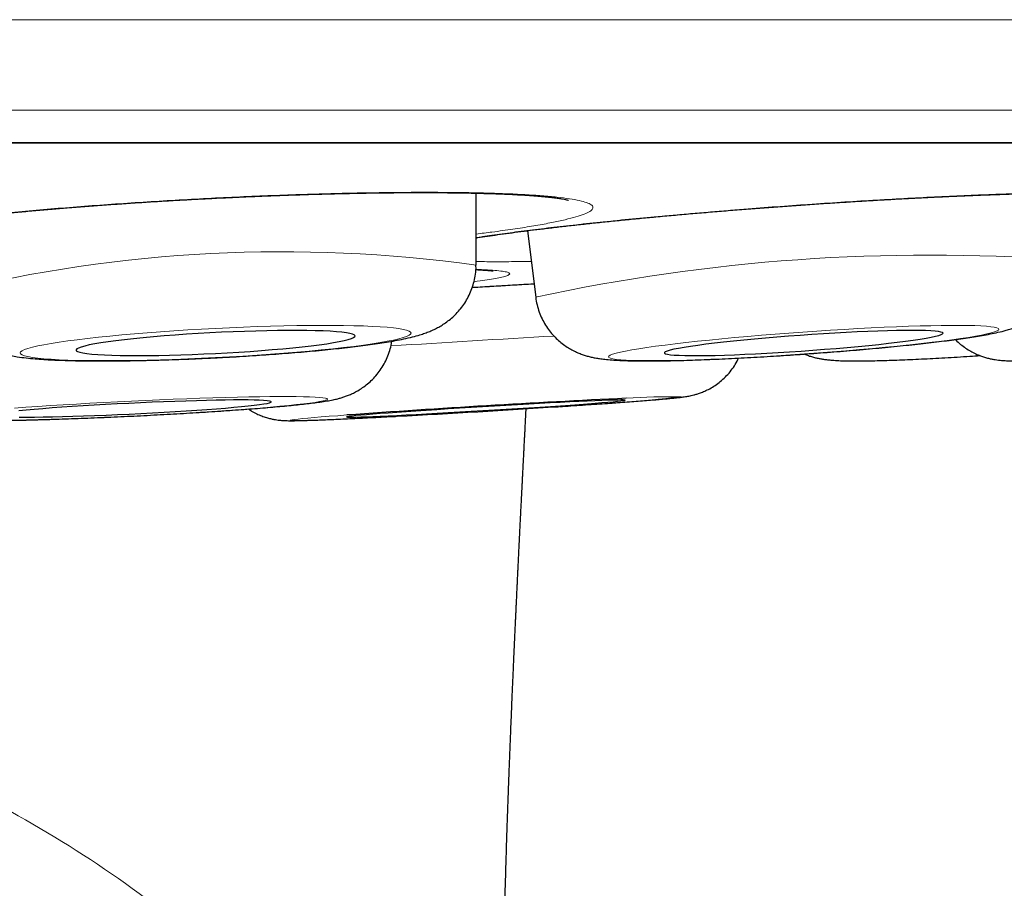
# Model space of a CAD drawing. Header units: millimetres. Extents: x 8 to 869, y 12 to 834.
# Tile 17 of 216: x 360.08 to 364.4, y 397.74 to 401.55. Entities that reach past the tile are written whole.
import ezdxf

# ---------------------------------------------------------------- set-up
doc = ezdxf.new("R2010")
doc.units = ezdxf.units.MM

msp = doc.modelspace()

# ---------------------------------------------------------------- linework, layer by layer
at = {"color": 252, "linetype": 'Continuous', "lineweight": 0}
msp.add_line((337.5933, 401.0097), (370.9889, 401.0097), dxfattribs=at)
at = {"color": 7, "linetype": 'Continuous', "lineweight": 30}
for p, q in [((337.6236, 401.0073), (370.9585, 401.0073)), ((362.085, 400.4711), (362.0855, 400.7871)), ((362.3106, 400.6224), (362.3467, 400.3306))]:
    msp.add_line(p, q, dxfattribs=at)
at = {"color": 252, "linetype": 'Continuous', "lineweight": 0, "flags": 128}
for points in [[(360.9423, 400.0653), (361.0035, 400.0686), (361.0644, 400.0722), (361.1247, 400.076), (361.184, 400.0802), (361.2421, 400.0846), (361.2987, 400.0892), (361.3535, 400.094), (361.4061, 400.099), (361.4564, 400.1042), (361.5041, 400.1094), (361.5489, 400.1148), (361.5907, 400.1203), (361.6291, 400.1258), (361.664, 400.1313), (361.6953, 400.1368), (361.7227, 400.1423), (361.7461, 400.1477), (361.7655, 400.153), (361.7806, 400.1582), (361.7915, 400.1633), (361.798, 400.1682), (361.8002, 400.1728), (361.798, 400.1773), (361.7915, 400.1815), (361.7806, 400.1855), (361.7655, 400.1891), (361.7461, 400.1925), (361.7227, 400.1955), (361.6953, 400.1982), (361.664, 400.2006), (361.6291, 400.2025), (361.5907, 400.2042), (361.5489, 400.2054), (361.5041, 400.2062), (361.4564, 400.2067), (361.4061, 400.2067), (361.3535, 400.2064), (361.2987, 400.2057), (361.2421, 400.2046), (361.184, 400.2031), (361.1247, 400.2012), (361.0644, 400.1989), (361.0035, 400.1963), (360.9423, 400.1934), (360.8811, 400.1901), (360.8202, 400.1866), (360.76, 400.1827), (360.7006, 400.1786), (360.6425, 400.1742), (360.586, 400.1696), (360.5312, 400.1647), (360.4785, 400.1597), (360.4282, 400.1546), (360.3805, 400.1493), (360.3357, 400.1439), (360.294, 400.1384), (360.2556, 400.1329), (360.2206, 400.1274), (360.1894, 400.1219), (360.162, 400.1164), (360.1386, 400.111), (360.1192, 400.1057), (360.1041, 400.1005), (360.0932, 400.0954), (360.0866, 400.0906), (360.0845, 400.0859), (360.0866, 400.0814), (360.0932, 400.0772), (360.1041, 400.0733), (360.1192, 400.0696), (360.1386, 400.0662), (360.162, 400.0632), (360.1894, 400.0605), (360.2206, 400.0582), (360.2556, 400.0562), (360.294, 400.0546), (360.3357, 400.0533), (360.3805, 400.0525), (360.4282, 400.052), (360.4785, 400.052), (360.5312, 400.0523), (360.586, 400.0531), (360.6425, 400.0542), (360.7006, 400.0557), (360.76, 400.0575), (360.8202, 400.0598), (360.8811, 400.0624), (360.9423, 400.0653)], [(364.3792, 400.19), (364.3768, 400.1933), (364.37, 400.1962), (364.3589, 400.1988), (364.3435, 400.2011), (364.324, 400.203), (364.3003, 400.2045), (364.2727, 400.2056), (364.2413, 400.2064), (364.2062, 400.2067), (364.1677, 400.2067), (364.1258, 400.2063), (364.0809, 400.2054), (364.0331, 400.2042), (363.9827, 400.2026), (363.93, 400.2007), (363.8752, 400.1983), (363.8186, 400.1957), (363.7605, 400.1926), (363.7012, 400.1893), (363.6409, 400.1856), (363.5801, 400.1817), (363.5189, 400.1775), (363.4578, 400.1731), (363.397, 400.1684), (363.3369, 400.1635), (363.2777, 400.1585), (363.2197, 400.1533), (363.1633, 400.148), (363.1087, 400.1426), (363.0562, 400.1371), (363.0061, 400.1316), (362.9587, 400.1261), (362.9141, 400.1205), (362.8726, 400.1151), (362.8344, 400.1097), (362.7997, 400.1044), (362.7687, 400.0992), (362.7415, 400.0942), (362.7183, 400.0894), (362.6993, 400.0848), (362.6844, 400.0804), (362.6738, 400.0762), (362.6675, 400.0723), (362.6655, 400.0688), (362.6679, 400.0655), (362.6747, 400.0625), (362.6858, 400.0599), (362.7012, 400.0576), (362.7207, 400.0558), (362.7444, 400.0542), (362.772, 400.0531), (362.8034, 400.0523), (362.8385, 400.052), (362.877, 400.052), (362.9189, 400.0525), (362.9638, 400.0533), (363.0116, 400.0545), (363.062, 400.0561), (363.1147, 400.0581), (363.1695, 400.0604), (363.2261, 400.0631), (363.2842, 400.0661), (363.3435, 400.0694), (363.4038, 400.0731), (363.4646, 400.077), (363.5258, 400.0812), (363.5869, 400.0857), (363.6477, 400.0903), (363.7078, 400.0952), (363.767, 400.1003), (363.825, 400.1054), (363.8814, 400.1108), (363.936, 400.1162), (363.9885, 400.1216), (364.0386, 400.1271), (364.086, 400.1327), (364.1306, 400.1382), (364.1721, 400.1436), (364.2103, 400.149), (364.245, 400.1543), (364.276, 400.1595), (364.3032, 400.1645), (364.3264, 400.1693), (364.3454, 400.174), (364.3603, 400.1784), (364.371, 400.1825), (364.3773, 400.1864), (364.3792, 400.19)], [(361.4333, 399.8831), (361.431, 399.8853), (361.4244, 399.8874), (361.4134, 399.8891), (361.3981, 399.8907), (361.3787, 399.892), (361.3552, 399.893), (361.3276, 399.8938), (361.2963, 399.8943), (361.2613, 399.8946), (361.2227, 399.8945), (361.1809, 399.8942), (361.136, 399.8937), (361.0883, 399.8929), (361.0379, 399.8918), (360.9852, 399.8904), (360.9303, 399.8889), (360.8737, 399.887), (360.8156, 399.885), (360.7562, 399.8827), (360.6959, 399.8802), (360.635, 399.8775), (360.5738, 399.8747), (360.5126, 399.8716), (360.4517, 399.8684), (360.3914, 399.8651), (360.3321, 399.8617), (360.274, 399.8581), (360.2175, 399.8545), (360.1628, 399.8508), (360.1102, 399.8471), (360.0599, 399.8433)], [(360.0625, 399.7907), (360.1128, 399.7918), (360.1656, 399.7931), (360.2204, 399.7947), (360.277, 399.7965), (360.3352, 399.7986), (360.3945, 399.8009), (360.4548, 399.8033), (360.5157, 399.806), (360.5769, 399.8089), (360.6382, 399.8119), (360.699, 399.8151), (360.7593, 399.8184), (360.8186, 399.8219), (360.8767, 399.8254), (360.9332, 399.829), (360.9879, 399.8327), (361.0406, 399.8364), (361.0908, 399.8402), (361.1384, 399.844), (361.1832, 399.8477), (361.2248, 399.8515), (361.2632, 399.8551), (361.298, 399.8588), (361.3292, 399.8623), (361.3565, 399.8657), (361.3798, 399.869), (361.399, 399.8722), (361.4141, 399.8752), (361.4248, 399.878), (361.4313, 399.8806), (361.4333, 399.8831)], [(361.5189, 399.8135), (361.479, 399.8105), (361.4406, 399.8076), (361.4058, 399.8048), (361.3746, 399.8022), (361.3472, 399.7998), (361.3238, 399.7976), (361.3046, 399.7957), (361.2895, 399.7939), (361.2786, 399.7925), (361.2722, 399.7912), (361.27, 399.7903), (361.2723, 399.7896), (361.2788, 399.7891), (361.2898, 399.789), (361.305, 399.7891), (361.3243, 399.7894), (361.3478, 399.7901), (361.3752, 399.791), (361.4065, 399.7921), (361.4415, 399.7935), (361.4799, 399.7952), (361.5217, 399.7971), (361.5665, 399.7992), (361.6142, 399.8015), (361.6645, 399.8041), (361.7171, 399.8068), (361.7394, 399.808)]]:
    msp.add_lwpolyline(points, dxfattribs=at)
at = {"color": 7, "linetype": 'Continuous', "lineweight": 30, "flags": 128}
for points in [[(360.9423, 400.0837), (360.9936, 400.0864), (361.0444, 400.0895), (361.0946, 400.0928), (361.1436, 400.0964), (361.1913, 400.1002), (361.2372, 400.1043), (361.2811, 400.1085), (361.3226, 400.1128), (361.3614, 400.1173), (361.3973, 400.1218), (361.4299, 400.1265), (361.4592, 400.1311), (361.4848, 400.1357), (361.5067, 400.1403), (361.5245, 400.1448), (361.5383, 400.1491), (361.5479, 400.1534), (361.5533, 400.1575), (361.5544, 400.1613), (361.5511, 400.165), (361.5436, 400.1684), (361.5319, 400.1715), (361.5161, 400.1744), (361.4962, 400.1769), (361.4725, 400.1791), (361.445, 400.1809), (361.414, 400.1824), (361.3797, 400.1835), (361.3423, 400.1842), (361.3021, 400.1846), (361.2594, 400.1845), (361.2145, 400.1841), (361.1677, 400.1833), (361.1193, 400.1821), (361.0696, 400.1805), (361.0191, 400.1786), (360.968, 400.1763), (360.9167, 400.1737), (360.8656, 400.1708), (360.8151, 400.1676), (360.7654, 400.1641), (360.717, 400.1604), (360.6701, 400.1565), (360.6252, 400.1524), (360.5825, 400.1481), (360.5423, 400.1437), (360.505, 400.1392), (360.4707, 400.1346), (360.4397, 400.13), (360.4122, 400.1253), (360.3884, 400.1207), (360.3686, 400.1162), (360.3527, 400.1118), (360.341, 400.1074), (360.3335, 400.1033), (360.3303, 400.0993), (360.3314, 400.0955), (360.3367, 400.092), (360.3464, 400.0887), (360.3601, 400.0857), (360.378, 400.0831), (360.3998, 400.0807), (360.4255, 400.0787), (360.4547, 400.077), (360.4874, 400.0757), (360.5233, 400.0748), (360.5621, 400.0743), (360.6036, 400.0741), (360.6474, 400.0744), (360.6933, 400.075), (360.741, 400.076), (360.7901, 400.0774), (360.8402, 400.0791), (360.8911, 400.0812), (360.9423, 400.0837)], [(364.1338, 400.1726), (364.1314, 400.1753), (364.1248, 400.1777), (364.114, 400.1798), (364.099, 400.1815), (364.0799, 400.1828), (364.057, 400.1838), (364.0303, 400.1844), (364, 400.1846), (363.9664, 400.1844), (363.9297, 400.1838), (363.8901, 400.1829), (363.8479, 400.1815), (363.8035, 400.1798), (363.757, 400.1778), (363.709, 400.1754), (363.6596, 400.1727), (363.6093, 400.1697), (363.5583, 400.1664), (363.5071, 400.1628), (363.456, 400.159), (363.4054, 400.155), (363.3556, 400.1508), (363.307, 400.1465), (363.2598, 400.142), (363.2145, 400.1375), (363.1714, 400.1329), (363.1308, 400.1283), (363.0928, 400.1236), (363.0579, 400.1191), (363.0263, 400.1146), (362.9981, 400.1102), (362.9736, 400.1059), (362.953, 400.1018), (362.9363, 400.0979), (362.9238, 400.0942), (362.9155, 400.0908), (362.9114, 400.0876), (362.9116, 400.0847), (362.9161, 400.0821), (362.9248, 400.0799), (362.9377, 400.078), (362.9548, 400.0765), (362.9758, 400.0754), (363.0006, 400.0746), (363.0291, 400.0742), (363.0611, 400.0742), (363.0963, 400.0746), (363.1345, 400.0753), (363.1754, 400.0765), (363.2188, 400.078), (363.2642, 400.0799), (363.3115, 400.0821), (363.3603, 400.0846), (363.4102, 400.0875), (363.4609, 400.0907), (363.512, 400.0941), (363.5632, 400.0978), (363.6141, 400.1017), (363.6643, 400.1058), (363.7136, 400.1101), (363.7615, 400.1145), (363.8078, 400.119), (363.852, 400.1235), (363.8939, 400.1282), (363.9333, 400.1328), (363.9697, 400.1374), (364.003, 400.1419), (364.033, 400.1464), (364.0593, 400.1507), (364.0819, 400.1549), (364.1006, 400.1589), (364.1152, 400.1627), (364.1256, 400.1663), (364.1318, 400.1696), (364.1338, 400.1726)], [(361.1876, 399.8713), (361.1854, 399.8731), (361.1788, 399.8748), (361.1681, 399.8762), (361.1532, 399.8773), (361.1342, 399.8783), (361.1113, 399.8789), (361.0847, 399.8793), (361.0545, 399.8795), (361.0209, 399.8793), (360.9842, 399.8789), (360.9446, 399.8783), (360.9025, 399.8774), (360.858, 399.8762), (360.8116, 399.8748), (360.7635, 399.8732), (360.7141, 399.8714), (360.6637, 399.8693), (360.6127, 399.867), (360.5614, 399.8646), (360.5102, 399.862), (360.4595, 399.8593), (360.4096, 399.8564), (360.3609, 399.8535), (360.3137, 399.8505), (360.2683, 399.8474), (360.225, 399.8442), (360.1842, 399.8411), (360.1462, 399.8379), (360.1112, 399.8348), (360.0794, 399.8317)], [(360.0807, 399.8041), (360.1126, 399.8041), (360.1478, 399.8044), (360.186, 399.8049), (360.2269, 399.8057), (360.2702, 399.8067), (360.3157, 399.808), (360.363, 399.8095), (360.4118, 399.8112), (360.4618, 399.8132), (360.5125, 399.8153), (360.5637, 399.8177), (360.6149, 399.8202), (360.6659, 399.8229), (360.7163, 399.8257), (360.7656, 399.8286), (360.8137, 399.8316), (360.86, 399.8346), (360.9044, 399.8378), (360.9464, 399.8409), (360.9859, 399.8441), (361.0224, 399.8472), (361.0559, 399.8503), (361.0859, 399.8533), (361.1124, 399.8563), (361.1351, 399.8592), (361.1539, 399.8619), (361.1686, 399.8645), (361.1792, 399.8669), (361.1855, 399.8692), (361.1876, 399.8713)], [(362.7393, 399.8785), (362.7371, 399.8791), (362.7306, 399.8794), (362.7199, 399.8794), (362.7051, 399.8792), (362.6862, 399.8787), (362.6634, 399.878), (362.6368, 399.877), (362.6066, 399.8758), (362.5731, 399.8743), (362.5365, 399.8726), (362.497, 399.8707), (362.4549, 399.8685), (362.4105, 399.8662), (362.3641, 399.8637), (362.316, 399.8611), (362.2667, 399.8583), (362.2163, 399.8554), (362.1654, 399.8524), (362.1141, 399.8494), (362.063, 399.8463), (362.0123, 399.8431), (361.9624, 399.84), (361.9137, 399.8368), (361.8665, 399.8337), (361.8211, 399.8307), (361.7779, 399.8277), (361.7371, 399.8248), (361.699, 399.822), (361.664, 399.8194), (361.6322, 399.817), (361.6039, 399.8147), (361.5792, 399.8126), (361.5584, 399.8107), (361.5416, 399.809), (361.5289, 399.8076), (361.5204, 399.8064), (361.5161, 399.8054), (361.5162, 399.8047), (361.5205, 399.8043), (361.5291, 399.8041), (361.5419, 399.8042), (361.5588, 399.8045), (361.5796, 399.8051), (361.6044, 399.806), (361.6328, 399.8071), (361.6646, 399.8085), (361.6997, 399.8101), (361.7378, 399.8119), (361.7787, 399.8139), (361.822, 399.8162), (361.8674, 399.8186), (361.9147, 399.8211), (361.9634, 399.8238), (362.0133, 399.8267), (362.064, 399.8296), (362.1151, 399.8326), (362.1664, 399.8357), (362.2173, 399.8389), (362.2677, 399.842), (362.317, 399.8452), (362.365, 399.8483), (362.4114, 399.8514), (362.4557, 399.8544), (362.4978, 399.8573), (362.5372, 399.8601), (362.5738, 399.8628), (362.6073, 399.8654), (362.6373, 399.8677), (362.6639, 399.8699), (362.6866, 399.8719), (362.7054, 399.8737), (362.7202, 399.8753), (362.7308, 399.8766), (362.7372, 399.8777), (362.7393, 399.8785)]]:
    msp.add_lwpolyline(points, dxfattribs=at)
at = {"color": 252, "linetype": 'Continuous', "lineweight": 0}
for centre, radius, start, end in [((361.236, 394.3673), 6.1626, 82.08178, 103.75376), ((364.072, 392.3687), 8.1467, 85.87514, 102.22702), ((367.0217, 318.3597), 81.929, 93.214442, 93.716426), ((362.0541, 408.1042), 8.2635, 272.72126, 276.46739), ((362.9413, 396.9527), 2.9409, 89.1498, 93.8397)]:
    msp.add_arc(centre, radius, start, end, dxfattribs=at)
at = {"color": 7, "linetype": 'Continuous', "lineweight": 30}
for centre, radius, start, end in [((365.2109, 348.4856), 51.4605, 92.74734, 94.11419), ((358.5805, 458.9234), 59.1998, 273.058739, 273.744243)]:
    msp.add_arc(centre, radius, start, end, dxfattribs=at)
at = {"color": 252, "linetype": 'Continuous', "lineweight": 0}
for points, knots in [([(354.2911, 401.5482), (354.3914, 401.5482), (354.592, 401.5482), (354.893, 401.5482), (355.1939, 401.5482), (355.5276, 401.5481), (355.8939, 401.5481), (356.2924, 401.5481), (356.6904, 401.5481), (357.0879, 401.5481), (357.4845, 401.5481), (357.8785, 401.5481), (358.2699, 401.5482), (358.6584, 401.5482), (359.0452, 401.5483), (359.4303, 401.5483), (359.8133, 401.5484), (360.1644, 401.5484), (360.484, 401.5484), (360.7729, 401.5484), (361.06, 401.5484), (361.3742, 401.5484), (361.7145, 401.5484), (362.0798, 401.5484), (362.4417, 401.5483), (362.7999, 401.5483), (363.1543, 401.5482), (363.4998, 401.5481), (363.8365, 401.5481), (364.1644, 401.548), (364.4881, 401.5479), (364.8073, 401.5479), (365.122, 401.5478), (365.4256, 401.5477), (365.7184, 401.5477), (366.0007, 401.5476), (366.2782, 401.5475), (366.5508, 401.5474), (366.8182, 401.5472), (367.0805, 401.547), (367.3373, 401.5468), (367.5745, 401.5466), (367.7929, 401.5464), (367.9934, 401.5462), (368.19, 401.546), (368.402, 401.5458), (368.6278, 401.5456), (368.8654, 401.5453), (369.0959, 401.545), (369.3192, 401.5447), (369.5351, 401.5444), (369.7407, 401.5441), (369.9361, 401.5438), (370.1215, 401.5434), (370.2997, 401.5431), (370.4704, 401.5427), (370.6335, 401.5423), (370.7778, 401.5419), (370.905, 401.5415), (371.0169, 401.5411), (371.1237, 401.5407), (371.2358, 401.5403), (371.3512, 401.5398), (371.4676, 401.5392), (371.5753, 401.5386), (371.6743, 401.5381), (371.7645, 401.5375), (371.8446, 401.5369), (371.9151, 401.5363), (371.9762, 401.5357), (372.029, 401.535), (372.0732, 401.5344), (372.109, 401.5338), (372.1339, 401.5332), (372.1504, 401.5326), (372.16, 401.532), (372.1644, 401.5316), (372.1639, 401.5313), (372.1637, 401.5312)], [0, 0, 0, 0, 0.010711, 0.021422, 0.032145, 0.042868, 0.057122, 0.071378, 0.085632, 0.099951, 0.114272, 0.128591, 0.14281, 0.157031, 0.17125, 0.185533, 0.199818, 0.214101, 0.225096, 0.236092, 0.247101, 0.25811, 0.272485, 0.286862, 0.301237, 0.315679, 0.330123, 0.344565, 0.358475, 0.372386, 0.386296, 0.400265, 0.414236, 0.428205, 0.441382, 0.454565, 0.467769, 0.480973, 0.4942, 0.507427, 0.520675, 0.53393, 0.544946, 0.555962, 0.566991, 0.57802, 0.59242, 0.606822, 0.621222, 0.635688, 0.650156, 0.664622, 0.678554, 0.692488, 0.70642, 0.720412, 0.734406, 0.748399, 0.759454, 0.770509, 0.781578, 0.792646, 0.807099, 0.821554, 0.836007, 0.850527, 0.865049, 0.879569, 0.893553, 0.90754, 0.921524, 0.935569, 0.949616, 0.963661, 0.974442, 0.985223, 0.996016, 1, 1, 1, 1]), ([(371.9216, 401.1572), (371.9217, 401.1571), (371.9223, 401.157), (371.9137, 401.1568), (371.8972, 401.1566), (371.8748, 401.1564), (371.8494, 401.1562), (371.8187, 401.156), (371.779, 401.1558), (371.7284, 401.1556), (371.6645, 401.1554), (371.5917, 401.1553), (371.5098, 401.1551), (371.4189, 401.1549), (371.3204, 401.1548), (371.2147, 401.1547), (371.1021, 401.1545), (370.9813, 401.1544), (370.8522, 401.1543), (370.7148, 401.1542), (370.5797, 401.1541), (370.449, 401.1539), (370.3244, 401.1538), (370.1948, 401.1537), (370.0468, 401.1536), (369.8784, 401.1534), (369.6878, 401.1533), (369.4891, 401.1532), (369.2823, 401.153), (369.0674, 401.1529), (368.8477, 401.1528), (368.6236, 401.1528), (368.3955, 401.1527), (368.1603, 401.1526), (367.9181, 401.1526), (367.6689, 401.1526), (367.4184, 401.1525), (367.167, 401.1525), (366.9152, 401.1524), (366.6577, 401.1524), (366.3943, 401.1523), (366.1251, 401.1523), (365.8501, 401.1522), (365.57, 401.1521), (365.3011, 401.1521), (365.0446, 401.152), (364.8013, 401.152), (364.5549, 401.152), (364.2798, 401.1519), (363.9752, 401.1519), (363.6398, 401.1519), (363.2992, 401.1519), (362.9534, 401.1519), (362.6027, 401.1519), (362.252, 401.152), (361.9017, 401.152), (361.5522, 401.152), (361.1987, 401.152), (360.8412, 401.152), (360.4801, 401.152), (360.1418, 401.152), (359.8271, 401.152), (359.5367, 401.152), (359.2446, 401.1519), (358.921, 401.1519), (358.5655, 401.1519), (358.1778, 401.1519), (357.7875, 401.1519), (357.3947, 401.1519), (356.9998, 401.1519), (356.6083, 401.152), (356.2206, 401.152), (355.8368, 401.152), (355.4518, 401.1521), (355.0656, 401.1521), (354.6784, 401.1521), (354.4202, 401.1521), (354.2911, 401.1521)], [0, 0, 0, 0, 0.004442, 0.019172, 0.033902, 0.044984, 0.056067, 0.067163, 0.078259, 0.092747, 0.107236, 0.121724, 0.136278, 0.150834, 0.165389, 0.179406, 0.193426, 0.207443, 0.221523, 0.235603, 0.249683, 0.260726, 0.271769, 0.282826, 0.293883, 0.308319, 0.322758, 0.337195, 0.351698, 0.366203, 0.380706, 0.394674, 0.408644, 0.422612, 0.43664, 0.45067, 0.464698, 0.477889, 0.49108, 0.504294, 0.517508, 0.530791, 0.544075, 0.557381, 0.570688, 0.581714, 0.592739, 0.603778, 0.614817, 0.629229, 0.643643, 0.658055, 0.672533, 0.687013, 0.701491, 0.715436, 0.729382, 0.743327, 0.757333, 0.771341, 0.785347, 0.796372, 0.807397, 0.818435, 0.829473, 0.843885, 0.858298, 0.87271, 0.887189, 0.901669, 0.916147, 0.930091, 0.944038, 0.957982, 0.971987, 0.985995, 1, 1, 1, 1]), ([(360.2847, 400.7232), (360.3289, 400.7267), (360.4174, 400.7337), (360.555, 400.7434), (360.6948, 400.7524), (360.8362, 400.7605), (360.9781, 400.7678), (361.1197, 400.7742), (361.2599, 400.7796), (361.3975, 400.784), (361.5316, 400.7873), (361.6615, 400.7896), (361.7862, 400.7909), (361.9046, 400.791), (362.0158, 400.7901), (362.1193, 400.7881), (362.2145, 400.785), (362.3003, 400.7809), (362.376, 400.7758), (362.4415, 400.7696), (362.4964, 400.7626), (362.54, 400.7547), (362.5717, 400.746), (362.5918, 400.7364), (362.6001, 400.7262), (362.5966, 400.7154), (362.5808, 400.704), (362.5532, 400.6922), (362.5141, 400.68), (362.4638, 400.6675), (362.4022, 400.6547), (362.3301, 400.6419), (362.2478, 400.629), (362.1664, 400.6175), (362.1088, 400.6104), (362.0852, 400.6075)], [0, 0, 0, 0, 0.03053, 0.061169, 0.091808, 0.122339, 0.152869, 0.183508, 0.214147, 0.244677, 0.275207, 0.305846, 0.336486, 0.367016, 0.397546, 0.428185, 0.458824, 0.489354, 0.519884, 0.550523, 0.581163, 0.611693, 0.642223, 0.672862, 0.703501, 0.734031, 0.764561, 0.7952, 0.82584, 0.85637, 0.8869, 0.917539, 0.948178, 0.978708, 1, 1, 1, 1]), ([(362.8681, 400.6833), (362.9123, 400.6874), (363.001, 400.6955), (363.1388, 400.7072), (363.2786, 400.7185), (363.4199, 400.7291), (363.5616, 400.7391), (363.703, 400.7484), (363.8428, 400.757), (363.98, 400.7647), (364.1136, 400.7714), (364.2428, 400.7773), (364.3668, 400.7821), (364.4844, 400.786), (364.5948, 400.7887), (364.6974, 400.7904), (364.7915, 400.7911), (364.8763, 400.7907), (364.951, 400.7891), (365.0154, 400.7865), (365.0691, 400.7829), (365.1115, 400.7782), (365.1422, 400.7725), (365.1611, 400.7659), (365.1683, 400.7584), (365.1635, 400.75), (365.1466, 400.7408), (365.1179, 400.7309), (365.0778, 400.7204), (365.0265, 400.7092), (364.9639, 400.6976), (364.8909, 400.6855), (364.8077, 400.6731), (364.7292, 400.6622), (364.6751, 400.6555), (364.6551, 400.653)], [0, 0, 0, 0, 0.030634, 0.061377, 0.092121, 0.122755, 0.153389, 0.184132, 0.214876, 0.24551, 0.276144, 0.306887, 0.337631, 0.368265, 0.398899, 0.429642, 0.460386, 0.49102, 0.521654, 0.552397, 0.58314, 0.613774, 0.644408, 0.675152, 0.705895, 0.736529, 0.767163, 0.797907, 0.82865, 0.859284, 0.889918, 0.920662, 0.951405, 0.982039, 1, 1, 1, 1]), ([(359.7568, 400.4883), (359.7344, 400.4888), (359.6777, 400.49), (359.5965, 400.493), (359.5128, 400.4974), (359.4394, 400.5027), (359.3766, 400.5091), (359.3247, 400.5164), (359.284, 400.5245), (359.2549, 400.5334), (359.2378, 400.5431), (359.2326, 400.5535), (359.2393, 400.5645), (359.2577, 400.5759), (359.2883, 400.5879), (359.3304, 400.6002), (359.3836, 400.6128), (359.4476, 400.6255), (359.5223, 400.6384), (359.6069, 400.6512), (359.7007, 400.664), (359.803, 400.6766), (359.9134, 400.6889), (360.0311, 400.7008), (360.1546, 400.7124), (360.2414, 400.7196), (360.2847, 400.7232)], [0, 0, 0, 0, 0.0276382, 0.0699886, 0.1123391, 0.1545388, 0.1967385, 0.2390889, 0.2814394, 0.3236391, 0.3658388, 0.4081892, 0.4505397, 0.4927394, 0.5349391, 0.5772896, 0.61964, 0.6618397, 0.7040394, 0.7463899, 0.7887404, 0.8309401, 0.8731297, 0.91547, 0.9578104, 1, 1, 1, 1]), ([(362.0852, 400.5918), (362.0911, 400.5927), (362.122, 400.5977), (362.1876, 400.6071), (362.2815, 400.6198), (362.3847, 400.6326), (362.4956, 400.6454), (362.6138, 400.6583), (362.7377, 400.671), (362.8247, 400.6792), (362.8681, 400.6833)], [0, 0, 0, 0, 0.03297, 0.171351, 0.309731, 0.447619, 0.585468, 0.723809, 0.862151, 1, 1, 1, 1]), ([(362.3272, 400.4876), (362.302, 400.4872), (362.2429, 400.4863), (362.1615, 400.486), (362.1098, 400.4866), (362.085, 400.4868)], [0, 0, 0, 0, 0.278256, 0.653833, 1, 1, 1, 1]), ([(362.0839, 400.4526), (362.0925, 400.4523), (362.1212, 400.4513), (362.1584, 400.4489), (362.1955, 400.4454), (362.2202, 400.4412), (362.233, 400.4364), (362.2338, 400.4309), (362.2229, 400.425), (362.2013, 400.4188), (362.1715, 400.4127), (362.1349, 400.4066), (362.1034, 400.4019), (362.0809, 400.399), (362.076, 400.3984)], [0, 0, 0, 0, 0.042186, 0.140824, 0.239462, 0.337749, 0.436035, 0.534673, 0.633311, 0.731598, 0.813505, 0.895514, 0.977422, 1, 1, 1, 1]), ([(362.0686, 400.3736), (362.0765, 400.3741), (362.1315, 400.3774), (362.2223, 400.3828), (362.3042, 400.3876), (362.3394, 400.3896)], [0, 0, 0, 0, 0.087413, 0.608076, 1, 1, 1, 1]), ([(362.1714, 395.3116), (362.1219, 395.5036), (362.0231, 395.8874), (361.7731, 396.4293), (361.4443, 396.9258), (361.0436, 397.3666), (360.5842, 397.7456), (360.0814, 398.064), (359.5473, 398.3261), (358.8807, 398.5795), (358.076, 398.7951), (357.1378, 398.9521), (356.1912, 399.0469), (355.2416, 399.0966), (354.6079, 399.1053), (354.2911, 399.1053), (354.2911, 399.1053)], [0, 0, 0, 0, 0.062509, 0.12494, 0.187376, 0.249869, 0.312328, 0.37485, 0.437357, 0.499864, 0.599758, 0.699823, 0.79994, 0.899967, 0.999997, 1, 1, 1, 1]), ([(354.2911, 398.3005), (354.4042, 398.3002), (354.6304, 398.2997), (354.9698, 398.2945), (355.3091, 398.2858), (355.6485, 398.2726), (355.9878, 398.2547), (356.326, 398.2313), (356.6643, 398.2018), (357.0024, 398.1655), (357.3425, 398.1214), (357.6831, 398.0683), (358.0239, 398.0051), (358.3511, 397.9335), (358.6643, 397.8538), (358.9435, 397.7716), (359.2003, 397.6856), (359.422, 397.6022), (359.6409, 397.5107), (359.8441, 397.416), (360.0434, 397.3119), (360.2147, 397.2123), (360.3701, 397.1123), (360.5108, 397.0131), (360.6471, 396.907), (360.7685, 396.8021), (360.8786, 396.697), (360.9779, 396.5928), (361.0751, 396.4797), (361.1662, 396.3615), (361.2483, 396.2418), (361.3276, 396.1117), (361.4025, 395.9708), (361.4727, 395.8149), (361.5338, 395.6555), (361.5665, 395.5469), (361.5829, 395.4926)], [0, 0, 0, 0, 0.040416, 0.080846, 0.121318, 0.161803, 0.202387, 0.242986, 0.283299, 0.324163, 0.365049, 0.406495, 0.448036, 0.489619, 0.52691, 0.564199, 0.594155, 0.624109, 0.649149, 0.679169, 0.704359, 0.729547, 0.749972, 0.770395, 0.79105, 0.811703, 0.827765, 0.845571, 0.863375, 0.881414, 0.899452, 0.915993, 0.936887, 0.957782, 0.978891, 1, 1, 1, 1])]:
    msp.add_open_spline(points, degree=3, knots=knots, dxfattribs=at)
at = {"color": 7, "linetype": 'Continuous', "lineweight": 30}
for points, knots in [([(359.3402, 400.5952), (359.3402, 400.5952), (359.3398, 400.595), (359.3416, 400.5958), (359.346, 400.5974), (359.3545, 400.6002), (359.3668, 400.6038), (359.3833, 400.6082), (359.4038, 400.6131), (359.4287, 400.6185), (359.4577, 400.6243), (359.4913, 400.6306), (359.5289, 400.6371), (359.5704, 400.6438), (359.6155, 400.6506), (359.6641, 400.6574), (359.7158, 400.6643), (359.7704, 400.6712), (359.8279, 400.6781), (359.8881, 400.6849), (359.951, 400.6916), (360.0163, 400.6983), (360.0838, 400.7048), (360.1535, 400.7112), (360.2228, 400.7172), (360.2823, 400.7222), (360.3426, 400.727), (360.4059, 400.7319), (360.4823, 400.7375), (360.5596, 400.7428), (360.6378, 400.748), (360.7167, 400.7528), (360.7962, 400.7574), (360.8761, 400.7618), (360.9561, 400.7659), (361.0358, 400.7696), (361.1152, 400.7731), (361.1942, 400.7763), (361.2728, 400.7791), (361.3505, 400.7817), (361.4272, 400.7839), (361.5025, 400.7857), (361.5759, 400.7872), (361.6471, 400.7884), (361.7163, 400.7892), (361.7838, 400.7897), (361.8496, 400.7898), (361.9137, 400.7896), (361.9757, 400.7891), (362.0354, 400.7882), (362.0924, 400.787), (362.1466, 400.7854), (362.1976, 400.7836), (362.2452, 400.7815), (362.2891, 400.7791), (362.3291, 400.7764), (362.3651, 400.7736), (362.3967, 400.7707), (362.4237, 400.7676), (362.4464, 400.7646), (362.4642, 400.7618), (362.4772, 400.7593), (362.4857, 400.7575), (362.4905, 400.7562), (362.4909, 400.756), (362.4911, 400.756)], [0, 0, 0, 0, 0.00002, 0.00992, 0.020857, 0.032836, 0.045786, 0.059583, 0.074065, 0.088628, 0.104293, 0.120427, 0.13693, 0.15371, 0.170687, 0.187796, 0.204984, 0.222202, 0.239377, 0.256736, 0.27412, 0.29153, 0.308972, 0.326451, 0.343973, 0.359917, 0.369172, 0.386696, 0.404195, 0.42169, 0.439192, 0.456708, 0.474246, 0.491815, 0.509419, 0.526943, 0.544427, 0.561976, 0.579567, 0.597173, 0.614761, 0.632303, 0.649772, 0.667008, 0.684114, 0.701356, 0.71872, 0.736184, 0.753724, 0.771312, 0.788912, 0.806478, 0.823966, 0.841333, 0.858529, 0.875497, 0.892175, 0.908488, 0.924343, 0.939635, 0.95493, 0.967968, 0.980102, 0.991215, 1, 1, 1, 1]), ([(362.0852, 400.5905), (362.0878, 400.5909), (362.1033, 400.5934), (362.1351, 400.5983), (362.1806, 400.605), (362.2297, 400.6118), (362.2819, 400.6188), (362.3369, 400.6258), (362.3948, 400.6329), (362.4553, 400.6401), (362.5185, 400.6472), (362.584, 400.6544), (362.6517, 400.6615), (362.7215, 400.6686), (362.792, 400.6756), (362.8431, 400.6804), (362.8831, 400.6842), (362.9246, 400.688), (362.9883, 400.6938), (363.0649, 400.7004), (363.1425, 400.707), (363.221, 400.7133), (363.3, 400.7196), (363.3797, 400.7256), (363.4597, 400.7314), (363.5397, 400.7371), (363.6195, 400.7425), (363.6989, 400.7476), (363.7779, 400.7525), (363.8564, 400.7572), (363.9341, 400.7616), (364.0107, 400.7657), (364.0859, 400.7695), (364.1592, 400.7729), (364.2303, 400.7761), (364.2994, 400.7789), (364.3667, 400.7814), (364.4324, 400.7835), (364.4963, 400.7854), (364.5581, 400.7869), (364.6176, 400.7881), (364.6745, 400.789), (364.7286, 400.7896), (364.7795, 400.7898), (364.827, 400.7896), (364.871, 400.7892), (364.9111, 400.7884), (364.9472, 400.7873), (364.9791, 400.786), (365.0064, 400.7845), (365.0295, 400.7828), (365.0477, 400.7811), (365.0611, 400.7795), (365.0698, 400.7782), (365.0749, 400.7773), (365.0753, 400.7772), (365.0756, 400.7771)], [0, 0, 0, 0, 0.003972, 0.023383, 0.042989, 0.062721, 0.082521, 0.102341, 0.122088, 0.142032, 0.161993, 0.181974, 0.201982, 0.222024, 0.242109, 0.261156, 0.264039, 0.274643, 0.294725, 0.314776, 0.334822, 0.354873, 0.37494, 0.395031, 0.415156, 0.435321, 0.455394, 0.475422, 0.495523, 0.515673, 0.535842, 0.555992, 0.576092, 0.596112, 0.615882, 0.635486, 0.655251, 0.675158, 0.695184, 0.715304, 0.735486, 0.755694, 0.775875, 0.795985, 0.815973, 0.835787, 0.855369, 0.874651, 0.893551, 0.911969, 0.929783, 0.947643, 0.962844, 0.97693, 0.989714, 1, 1, 1, 1]), ([(362.347, 400.3306), (362.3473, 400.3277), (362.3485, 400.3136), (362.3543, 400.289), (362.3644, 400.2577), (362.3777, 400.2285), (362.3935, 400.2014), (362.4115, 400.1768), (362.4312, 400.1547), (362.4521, 400.1354), (362.4737, 400.1187), (362.4953, 400.1049), (362.5164, 400.0936), (362.5365, 400.0846), (362.5556, 400.0775), (362.5737, 400.0719), (362.5913, 400.0674), (362.6093, 400.0637), (362.6288, 400.0605), (362.6526, 400.0574), (362.6815, 400.0549), (362.7149, 400.0529), (362.7503, 400.0517), (362.7875, 400.0509), (362.8271, 400.0507), (362.8697, 400.0508), (362.9142, 400.0514), (362.9606, 400.0523), (363.0089, 400.0536), (363.0592, 400.0553), (363.1111, 400.0573), (363.1647, 400.0596), (363.2196, 400.0622), (363.2758, 400.0651), (363.3329, 400.0683), (363.3907, 400.0718), (363.4491, 400.0755), (363.5078, 400.0795), (363.5666, 400.0837), (363.6251, 400.0881), (363.6832, 400.0927), (363.7407, 400.0974), (363.7972, 400.1024), (363.8526, 400.1074), (363.9067, 400.1126), (363.9592, 400.1179), (364.01, 400.1232), (364.0589, 400.1287), (364.1057, 400.1341), (364.1503, 400.1397), (364.1927, 400.1453), (364.2328, 400.1509), (364.2707, 400.1567), (364.3067, 400.1627), (364.3415, 400.1691), (364.3758, 400.1763), (364.4056, 400.1837), (364.4309, 400.1913), (364.4505, 400.1982), (364.4685, 400.2055), (364.4869, 400.2142), (364.506, 400.2246), (364.5259, 400.2373), (364.5464, 400.2527), (364.567, 400.2712), (364.587, 400.2927), (364.6055, 400.317), (364.6218, 400.3437), (364.6355, 400.3724), (364.6462, 400.4027), (364.6537, 400.4341), (364.6578, 400.4648), (364.6578, 400.4849), (364.6578, 400.4941)], [0, 0, 0, 0, 0.002667, 0.012908, 0.022912, 0.032696, 0.04227, 0.051635, 0.060786, 0.069706, 0.078365, 0.086727, 0.094783, 0.102599, 0.110352, 0.118285, 0.126704, 0.136087, 0.147136, 0.161093, 0.180955, 0.202535, 0.222263, 0.240912, 0.260575, 0.279545, 0.2981, 0.316395, 0.334513, 0.352508, 0.370413, 0.388251, 0.406039, 0.423789, 0.441512, 0.459214, 0.476902, 0.494581, 0.512257, 0.529933, 0.547613, 0.565302, 0.583006, 0.600729, 0.61848, 0.636266, 0.6541, 0.671996, 0.689973, 0.708061, 0.7263, 0.744753, 0.763524, 0.782796, 0.802926, 0.824776, 0.847922, 0.861874, 0.872066, 0.881183, 0.889658, 0.897936, 0.90625, 0.914838, 0.923803, 0.933097, 0.942621, 0.952287, 0.96204, 0.971844, 0.981679, 0.991534, 1, 1, 1, 1]), ([(364.1879, 400.1447), (364.1885, 400.1441), (364.1955, 400.1363), (364.2105, 400.1235), (364.2325, 400.1068), (364.2549, 400.093), (364.2767, 400.0819), (364.2974, 400.0733), (364.3164, 400.0669), (364.3336, 400.0622), (364.3493, 400.0588), (364.3638, 400.0563), (364.3778, 400.0544), (364.3923, 400.053), (364.4088, 400.0518), (364.4311, 400.0509), (364.4578, 400.0506), (364.4889, 400.0509), (364.5208, 400.0516), (364.5555, 400.0526), (364.5934, 400.0541), (364.6334, 400.0559), (364.6758, 400.058), (364.7204, 400.0604), (364.7672, 400.0631), (364.8161, 400.0661), (364.8669, 400.0694), (364.9194, 400.0729), (364.9734, 400.0767), (365.0287, 400.0807), (365.0851, 400.085), (365.1423, 400.0894), (365.2001, 400.094), (365.2582, 400.0988), (365.3164, 400.1037), (365.3744, 400.1087), (365.4321, 400.1139), (365.4891, 400.119), (365.5452, 400.1243), (365.6002, 400.1296), (365.6539, 400.1349), (365.706, 400.1401), (365.7563, 400.1454), (365.8046, 400.1506), (365.8508, 400.1557), (365.8946, 400.1607), (365.936, 400.1657), (365.9749, 400.1705), (366.0112, 400.1752), (366.0449, 400.1799), (366.0763, 400.1845), (366.106, 400.1893), (366.1336, 400.1943), (366.1575, 400.1992), (366.1775, 400.2042), (366.1939, 400.209), (366.2085, 400.2139), (366.2241, 400.2199), (366.2412, 400.2276), (366.2599, 400.2373), (366.2801, 400.2498), (366.3013, 400.2655), (366.3227, 400.2845), (366.3431, 400.3065), (366.3617, 400.3312), (366.378, 400.3582), (366.3915, 400.387), (366.4019, 400.4174), (366.409, 400.4488), (366.413, 400.4797), (366.4126, 400.5001), (366.4125, 400.5097)], [0, 0, 0, 0, 0.000792, 0.009964, 0.018852, 0.0274, 0.035527, 0.043154, 0.050295, 0.057115, 0.063921, 0.071026, 0.078847, 0.088002, 0.099465, 0.115308, 0.140192, 0.160573, 0.179806, 0.200115, 0.219685, 0.238846, 0.25776, 0.276515, 0.29516, 0.313728, 0.332238, 0.350707, 0.369143, 0.387556, 0.405951, 0.424332, 0.442705, 0.461071, 0.479435, 0.497799, 0.516165, 0.534536, 0.552915, 0.571306, 0.589713, 0.608141, 0.626596, 0.645088, 0.663628, 0.682231, 0.700921, 0.719731, 0.738715, 0.757964, 0.777639, 0.798075, 0.820119, 0.841319, 0.855674, 0.86445, 0.872349, 0.879739, 0.887049, 0.894577, 0.902675, 0.911446, 0.920758, 0.930417, 0.940288, 0.950293, 0.960381, 0.970525, 0.980705, 0.990909, 1, 1, 1, 1]), ([(360.9423, 400.0645), (360.9527, 400.065), (360.9827, 400.0666), (361.0324, 400.0694), (361.0911, 400.0729), (361.1492, 400.0768), (361.2064, 400.0809), (361.2626, 400.0852), (361.3176, 400.0897), (361.371, 400.0945), (361.4229, 400.0994), (361.4729, 400.1046), (361.521, 400.1099), (361.567, 400.1154), (361.611, 400.1211), (361.6529, 400.127), (361.6928, 400.1332), (361.7313, 400.1399), (361.7694, 400.1473), (361.8047, 400.1555), (361.835, 400.1638), (361.8598, 400.1719), (361.8807, 400.1799), (361.901, 400.1888), (361.9211, 400.1991), (361.9415, 400.2112), (361.9622, 400.2257), (361.983, 400.2428), (362.0033, 400.2629), (362.0226, 400.2858), (362.0401, 400.3113), (362.0553, 400.339), (362.0676, 400.3686), (362.077, 400.3995), (362.0829, 400.4325), (362.0855, 400.4565), (362.0848, 400.4698), (362.0848, 400.4711)], [0, 0, 0, 0, 0.018795, 0.054524, 0.090267, 0.12603, 0.161827, 0.197674, 0.233589, 0.269594, 0.305717, 0.341995, 0.378479, 0.415237, 0.452375, 0.490049, 0.528517, 0.568236, 0.610119, 0.65638, 0.695116, 0.721011, 0.743926, 0.764281, 0.783137, 0.801363, 0.819519, 0.837919, 0.856781, 0.876083, 0.895702, 0.915522, 0.935459, 0.955462, 0.975503, 0.997522, 1, 1, 1, 1]), ([(362.0838, 400.4515), (362.0845, 400.4514), (362.0946, 400.451), (362.1103, 400.4501), (362.1297, 400.4488), (362.1439, 400.4476), (362.1537, 400.4465), (362.159, 400.4458), (362.1613, 400.4454), (362.1608, 400.4455), (362.1607, 400.4455)], [0, 0, 0, 0, 0.015489, 0.21259, 0.405349, 0.572332, 0.727187, 0.866985, 0.990015, 1, 1, 1, 1]), ([(362.0685, 400.3735), (362.0765, 400.374), (362.1117, 400.3761), (362.174, 400.3798), (362.255, 400.3846), (362.3102, 400.3879), (362.3381, 400.3895), (362.3394, 400.3896)], [0, 0, 0, 0, 0.088341, 0.38853, 0.687779, 0.985677, 1, 1, 1, 1]), ([(359.7713, 400.3532), (359.7721, 400.3456), (359.774, 400.327), (359.7812, 400.2982), (359.7921, 400.2673), (359.8059, 400.2385), (359.8222, 400.212), (359.8405, 400.1879), (359.8603, 400.1665), (359.8811, 400.1477), (359.9023, 400.1317), (359.9235, 400.1183), (359.9442, 400.1072), (359.9644, 400.098), (359.9841, 400.0905), (360.0038, 400.0842), (360.0243, 400.0787), (360.0474, 400.0736), (360.0764, 400.0685), (360.1104, 400.064), (360.1487, 400.0602), (360.1872, 400.0574), (360.2273, 400.0551), (360.2699, 400.0534), (360.3153, 400.0521), (360.3624, 400.0512), (360.4113, 400.0508), (360.4619, 400.0507), (360.5141, 400.051), (360.568, 400.0517), (360.6232, 400.0527), (360.6796, 400.0541), (360.737, 400.0558), (360.7952, 400.0579), (360.8539, 400.0603), (360.9031, 400.0625), (360.9325, 400.064), (360.9423, 400.0645)], [0, 0, 0, 0, 0.014059, 0.034791, 0.055078, 0.074952, 0.094434, 0.113527, 0.13222, 0.150488, 0.168314, 0.185739, 0.202938, 0.220279, 0.238162, 0.257322, 0.278783, 0.304135, 0.336322, 0.382465, 0.425696, 0.465447, 0.503238, 0.543046, 0.581557, 0.619258, 0.656429, 0.693235, 0.729779, 0.766131, 0.80234, 0.838441, 0.874461, 0.910422, 0.946342, 0.982236, 1, 1, 1, 1]), ([(359.405, 400.0698), (359.4054, 400.0646), (359.4067, 400.0483), (359.4128, 400.0216), (359.4228, 399.9906), (359.436, 399.9616), (359.4517, 399.9347), (359.4695, 399.9102), (359.4891, 399.8883), (359.51, 399.869), (359.5315, 399.8524), (359.5531, 399.8386), (359.5741, 399.8275), (359.5939, 399.8188), (359.6121, 399.8122), (359.6289, 399.8071), (359.6445, 399.8032), (359.6594, 399.8001), (359.6746, 399.7976), (359.6912, 399.7954), (359.7125, 399.7933), (359.7382, 399.7915), (359.7685, 399.7901), (359.8013, 399.7892), (359.8366, 399.7886), (359.875, 399.7884), (359.9152, 399.7884), (359.9577, 399.7887), (360.0023, 399.7893), (360.0491, 399.79), (360.098, 399.7911), (360.1488, 399.7923), (360.2013, 399.7938), (360.2553, 399.7955), (360.3107, 399.7974), (360.3671, 399.7995), (360.4244, 399.8018), (360.4824, 399.8043), (360.5407, 399.8069), (360.5991, 399.8097), (360.6575, 399.8127), (360.7155, 399.8157), (360.7729, 399.8189), (360.8295, 399.8222), (360.8849, 399.8256), (360.9391, 399.8291), (360.9918, 399.8327), (361.0427, 399.8363), (361.0917, 399.8399), (361.1386, 399.8436), (361.1833, 399.8473), (361.2255, 399.851), (361.2653, 399.8547), (361.3026, 399.8585), (361.3374, 399.8623), (361.3701, 399.8662), (361.4013, 399.8704), (361.4299, 399.8748), (361.4548, 399.8795), (361.4755, 399.8841), (361.4927, 399.8888), (361.5084, 399.8937), (361.5249, 399.8998), (361.5428, 399.9074), (361.5621, 399.9172), (361.5827, 399.9297), (361.6043, 399.9452), (361.626, 399.964), (361.6467, 399.9858), (361.6656, 400.0104), (361.6822, 400.0372), (361.6961, 400.0659), (361.7068, 400.0962), (361.7131, 400.1201), (361.7148, 400.134), (361.7151, 400.1372)], [0, 0, 0, 0, 0.004735, 0.014867, 0.024761, 0.03443, 0.043878, 0.053107, 0.062107, 0.070859, 0.079326, 0.087446, 0.095153, 0.102425, 0.109361, 0.116194, 0.123225, 0.130783, 0.139392, 0.149823, 0.163524, 0.184564, 0.20501, 0.224045, 0.244191, 0.263321, 0.281921, 0.300215, 0.318315, 0.336284, 0.35416, 0.371969, 0.389729, 0.407451, 0.425145, 0.442818, 0.460476, 0.478122, 0.495762, 0.513398, 0.531033, 0.548671, 0.566313, 0.583964, 0.601627, 0.619308, 0.637011, 0.654743, 0.672514, 0.690337, 0.708227, 0.726208, 0.744318, 0.762613, 0.781186, 0.800209, 0.820033, 0.841547, 0.860952, 0.874606, 0.883554, 0.891573, 0.899041, 0.906401, 0.913893, 0.921847, 0.930372, 0.939375, 0.948694, 0.958205, 0.967837, 0.977543, 0.987297, 0.997082, 1, 1, 1, 1]), ([(362.4517, 399.8503), (362.4684, 399.8514), (362.5028, 399.8537), (362.5531, 399.8571), (362.6027, 399.8605), (362.6502, 399.8638), (362.6955, 399.867), (362.7383, 399.8701), (362.7785, 399.8731), (362.8159, 399.876), (362.8504, 399.8787), (362.882, 399.8813), (362.9105, 399.8838), (362.9362, 399.8862), (362.9594, 399.8885), (362.9794, 399.8907), (362.9951, 399.8927), (363.008, 399.8946), (363.0184, 399.8964), (363.0286, 399.8985), (363.0403, 399.9013), (363.0541, 399.9052), (363.0703, 399.9106), (363.0893, 399.9183), (363.111, 399.929), (363.1341, 399.943), (363.1574, 399.9602), (363.1797, 399.9804), (363.2004, 400.0033), (363.2187, 400.0288), (363.231, 400.0489), (363.2362, 400.0609), (363.2372, 400.0631)], [0, 0, 0, 0, 0.043328, 0.089718, 0.136138, 0.182597, 0.229107, 0.275685, 0.322355, 0.369153, 0.416134, 0.463385, 0.51106, 0.559447, 0.609168, 0.661867, 0.708281, 0.735272, 0.752772, 0.768281, 0.78258, 0.796716, 0.811741, 0.829004, 0.84907, 0.871258, 0.894649, 0.918844, 0.943599, 0.96873, 0.994112, 1, 1, 1, 1]), ([(363.5255, 400.0808), (363.5316, 400.0784), (363.544, 400.0735), (363.5615, 400.0681), (363.5784, 400.0638), (363.5945, 400.0605), (363.6107, 400.0578), (363.6284, 400.0556), (363.6502, 400.0536), (363.6766, 400.052), (363.7076, 400.0511), (363.7407, 400.0507), (363.7758, 400.0508), (363.8136, 400.0513), (363.8544, 400.0522), (363.8973, 400.0535), (363.9423, 400.0551), (363.9894, 400.057), (364.0385, 400.0593), (364.0894, 400.0619), (364.1421, 400.0648), (364.1962, 400.0679), (364.2474, 400.0711), (364.281, 400.0733), (364.2957, 400.0743)], [0, 0, 0, 0, 0.020526, 0.041938, 0.063853, 0.087172, 0.113365, 0.144552, 0.184535, 0.242943, 0.305486, 0.363286, 0.418104, 0.475921, 0.531846, 0.586653, 0.640761, 0.694401, 0.747712, 0.800787, 0.853686, 0.906455, 0.959124, 1, 1, 1, 1]), ([(361.0862, 399.84), (361.0908, 399.8369), (361.1025, 399.829), (361.1223, 399.8188), (361.1442, 399.8093), (361.1647, 399.8023), (361.1829, 399.7974), (361.1985, 399.7941), (361.2117, 399.792), (361.2231, 399.7906), (361.2331, 399.7897), (361.2425, 399.7891), (361.2523, 399.7887), (361.264, 399.7884), (361.2796, 399.7884), (361.2994, 399.7886), (361.3241, 399.7892), (361.3512, 399.79), (361.3818, 399.7911), (361.415, 399.7923), (361.4509, 399.7938), (361.4896, 399.7955), (361.5308, 399.7974), (361.5747, 399.7995), (361.6208, 399.8018), (361.6693, 399.8043), (361.7076, 399.8062), (361.7303, 399.8075), (361.7355, 399.8077)], [0, 0, 0, 0, 0.015872, 0.040606, 0.063933, 0.085354, 0.104407, 0.121248, 0.136782, 0.152266, 0.168814, 0.187828, 0.211408, 0.243109, 0.291776, 0.357593, 0.415504, 0.476975, 0.535551, 0.592796, 0.649339, 0.705463, 0.761319, 0.816994, 0.872542, 0.927999, 0.983387, 1, 1, 1, 1]), ([(362.2006, 397.0976), (362.2006, 397.1016), (362.2008, 397.1146), (362.201, 397.1353), (362.2013, 397.1586), (362.2016, 397.1786), (362.2019, 397.1955), (362.2021, 397.21), (362.2023, 397.2265), (362.2027, 397.2456), (362.203, 397.2674), (362.2034, 397.2898), (362.2038, 397.3126), (362.2042, 397.3352), (362.2046, 397.3572), (362.205, 397.3784), (362.2055, 397.4001), (362.2059, 397.4234), (362.2065, 397.4499), (362.2071, 397.4783), (362.2078, 397.5072), (362.2084, 397.5341), (362.209, 397.5605), (362.2097, 397.5877), (362.2104, 397.6167), (362.2112, 397.6462), (362.2119, 397.6754), (362.2128, 397.7079), (362.2139, 397.7448), (362.2151, 397.7873), (362.2164, 397.8311), (362.2177, 397.8756), (362.2191, 397.9195), (362.2203, 397.9577), (362.2214, 397.9908), (362.2224, 398.0202), (362.2235, 398.0518), (362.2246, 398.0846), (362.2258, 398.1168), (362.2269, 398.1469), (362.2279, 398.1761), (362.229, 398.2057), (362.2302, 398.237), (362.2314, 398.2701), (362.2328, 398.3057), (362.2342, 398.3425), (362.2357, 398.379), (362.2371, 398.4141), (362.2384, 398.4467), (362.2397, 398.4773), (362.2409, 398.5067), (362.2422, 398.538), (362.2434, 398.5677), (362.2446, 398.5961), (362.2457, 398.6213), (362.2468, 398.6461), (362.2478, 398.6691), (362.2488, 398.6916), (362.2498, 398.7151), (362.251, 398.7414), (362.2523, 398.7704), (362.2537, 398.8014), (362.255, 398.8305), (362.2562, 398.8561), (362.2572, 398.8772), (362.258, 398.8962), (362.2589, 398.914), (362.2597, 398.9312), (362.2605, 398.9489), (362.2614, 398.9675), (362.2623, 398.988), (362.2634, 399.0101), (362.2644, 399.0325), (362.2654, 399.0534), (362.2663, 399.0715), (362.267, 399.0868), (362.2676, 399.0998), (362.2682, 399.1115), (362.2688, 399.1245), (362.2696, 399.1405), (362.2706, 399.1603), (362.2717, 399.1834), (362.2729, 399.2082), (362.2742, 399.2356), (362.2756, 399.2635), (362.277, 399.2913), (362.2782, 399.3164), (362.2795, 399.3412), (362.2808, 399.3679), (362.2823, 399.398), (362.2839, 399.4292), (362.2854, 399.4592), (362.2868, 399.4861), (362.288, 399.5099), (362.2891, 399.5316), (362.2901, 399.5528), (362.2913, 399.575), (362.2925, 399.5988), (362.2938, 399.6234), (362.295, 399.6476), (362.2961, 399.67), (362.2972, 399.69), (362.2981, 399.7085), (362.2991, 399.7278), (362.3003, 399.7499), (362.3016, 399.7757), (362.303, 399.8037), (362.3042, 399.8258), (362.3048, 399.8382), (362.305, 399.8409)], [0, 0, 0, 0, 0.004716, 0.015573, 0.02539, 0.034167, 0.04191, 0.048898, 0.055917, 0.065695, 0.075619, 0.085639, 0.095145, 0.105557, 0.114988, 0.123611, 0.132725, 0.142599, 0.153233, 0.166308, 0.17837, 0.189378, 0.199851, 0.21112, 0.223025, 0.235448, 0.247311, 0.258524, 0.274824, 0.291784, 0.30934, 0.326899, 0.344249, 0.360721, 0.371353, 0.382575, 0.394678, 0.407574, 0.419913, 0.431235, 0.441584, 0.45289, 0.464328, 0.476497, 0.489655, 0.503568, 0.516956, 0.529628, 0.541748, 0.552228, 0.56254, 0.573317, 0.585639, 0.594183, 0.60334, 0.612261, 0.620299, 0.627455, 0.635769, 0.644843, 0.654827, 0.665719, 0.676831, 0.684747, 0.691919, 0.698347, 0.704053, 0.710051, 0.715714, 0.721981, 0.72885, 0.736321, 0.744171, 0.751273, 0.757141, 0.762208, 0.766474, 0.769983, 0.773831, 0.779274, 0.785787, 0.793369, 0.801889, 0.810135, 0.820072, 0.829035, 0.837026, 0.844329, 0.852878, 0.862672, 0.873133, 0.882661, 0.891163, 0.898639, 0.905114, 0.911555, 0.918475, 0.925872, 0.933747, 0.941376, 0.948298, 0.954425, 0.959764, 0.965274, 0.972101, 0.97994, 0.98879, 0.997515, 1, 1, 1, 1])]:
    msp.add_open_spline(points, degree=3, knots=knots, dxfattribs=at)

doc.saveas('drawing.dxf')
